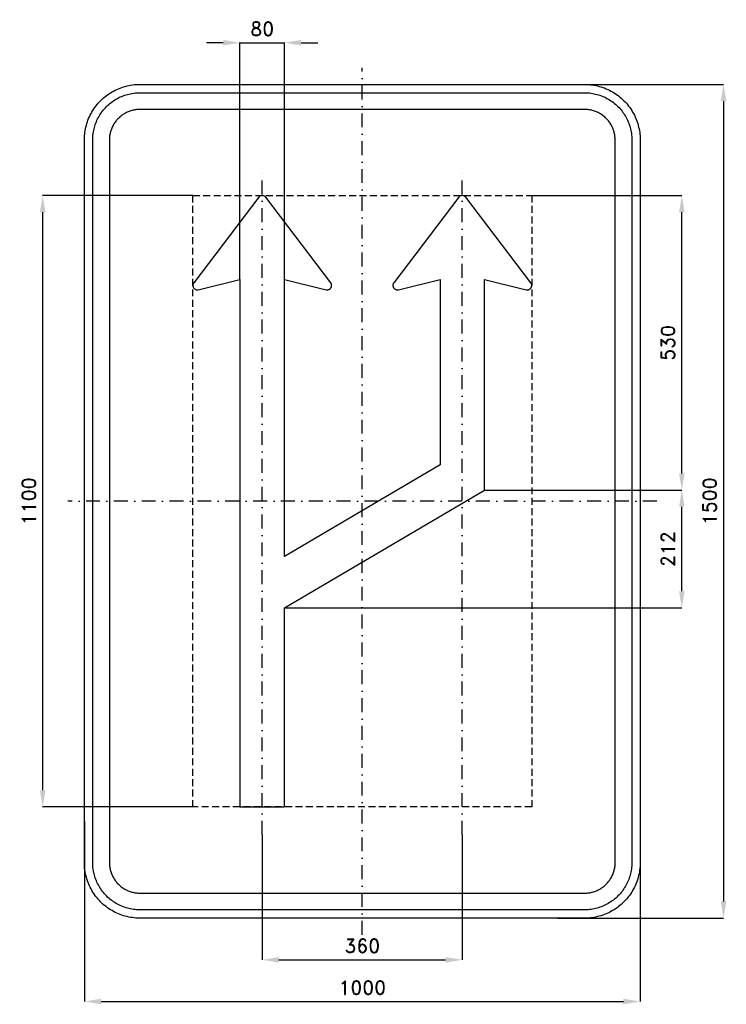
# Model space of a CAD drawing. Header units: millimetres. Extents: x -616 to 655, y -905 to 866.
import ezdxf

# ---------------------------------------------------------------- set-up
doc = ezdxf.new("R2010")
doc.units = ezdxf.units.MM
doc.header["$LTSCALE"] = 5
doc.linetypes.add('ČERCHOVANÁX2', pattern=[2, 1, -0.5, 0, -0.5])
doc.linetypes.add('ČÁRKOVANÁX2', pattern=[1.5, 1, -0.5])
doc.layers.add('Kóty', color=2, linetype='Continuous')
doc.layers.add('Značka', color=7, linetype='Continuous')
doc.styles.get("Standard").update_dxf_attribs({"font": 'romand.shx', "height": 25})
doc.dimstyles.get("Standard").update_dxf_attribs({"dimtxt": 25, "dimasz": 30, "dimexe": 0.18, "dimexo": 0.0625, "dimgap": 12.5, "dimtad": 1, "dimdec": 0, "dimzin": 0, "dimdsep": 46, "dimtxsty": 'Standard', "dimcen": 0.09, "dimadec": 0, "dimazin": 0, "dimtfac": 1, "dimtdec": 0, "dimtofl": 0, "dimtmove": 0, "dimatfit": 3, "dimfxl": 1, "dimtolj": 1, "dimtzin": 0, "dimarcsym": 0})

# ---------------------------------------------------------------- blocks, each defined once
blk = doc.blocks.new('*D0')
at = {"layer": 'Defpoints', "color": 0, "transparency": 16777216}
for p in [(-500, -576.2), (500, -596.8), (500, -900)]:
    blk.add_point(p, dxfattribs=at)
at = {"layer": 'Kóty', "color": 0, "lineweight": -2, "transparency": 16777216}
for p, q in [((-500, -576.2), (-500, -900.2)), ((500, -596.9), (500, -900.2)), ((-470, -900), (470, -900))]:
    blk.add_line(p, q, dxfattribs=at)
at = {"layer": 'Kóty', "color": 0, "transparency": 16777216}
for points in [[(-470, -895), (-470, -905), (-500, -900)], [(470, -895), (470, -905), (500, -900)]]:
    blk.add_solid(points, dxfattribs=at)
at = {"layer": 'Kóty', "color": 0, "transparency": 16777216, "insert": (0, -875), "char_height": 25, "attachment_point": 5}
blk.add_mtext('\\A1;1000', dxfattribs=at)
blk = doc.blocks.new('*D1')
at = {"layer": 'Defpoints', "color": 0, "transparency": 16777216}
for p in [(339.5, 750), (351.4, -750), (650, -750)]:
    blk.add_point(p, dxfattribs=at)
at = {"layer": 'Kóty', "color": 0, "lineweight": -2, "transparency": 16777216}
for p, q in [((339.6, 750), (650.2, 750)), ((650, 720), (650, -720)), ((351.5, -750), (650.2, -750))]:
    blk.add_line(p, q, dxfattribs=at)
at = {"layer": 'Kóty', "color": 0, "transparency": 16777216}
for points in [[(645, 720), (655, 720), (650, 750)], [(645, -720), (655, -720), (650, -750)]]:
    blk.add_solid(points, dxfattribs=at)
at = {"layer": 'Kóty', "color": 0, "transparency": 16777216, "insert": (625, 0), "char_height": 25, "attachment_point": 5, "rotation": 90}
blk.add_mtext('\\A1;1500', dxfattribs=at)
blk = doc.blocks.new('*D2')
at = {"layer": 'Defpoints', "color": 0, "transparency": 16777216}
for p in [(-180.015, -600.0625), (179.985, -600), (179.985, -825)]:
    blk.add_point(p, dxfattribs=at)
at = {"layer": 'Kóty', "color": 0, "lineweight": -2, "transparency": 16777216}
for p, q in [((-180.015, -600.125), (-180.015, -825.18)), ((179.985, -600.0625), (179.985, -825.18)), ((-150.015, -825), (149.985, -825))]:
    blk.add_line(p, q, dxfattribs=at)
at = {"layer": 'Kóty', "color": 0, "transparency": 16777216}
for points in [[(-150.015, -820), (-150.015, -830), (-180.015, -825)], [(149.985, -820), (149.985, -830), (179.985, -825)]]:
    blk.add_solid(points, dxfattribs=at)
at = {"layer": 'Kóty', "color": 0, "transparency": 16777216, "insert": (-0.015, -800), "char_height": 25, "attachment_point": 5}
blk.add_mtext('\\A1;360', dxfattribs=at)
blk = doc.blocks.new('*D3')
at = {"layer": 'Defpoints', "color": 0, "transparency": 16777216}
for p in [(-140.015, 825), (-220.015, 399.21), (-140.015, 399.21)]:
    blk.add_point(p, dxfattribs=at)
at = {"layer": 'Kóty', "color": 0, "lineweight": -2, "transparency": 16777216}
for p, q in [((-250.015, 825), (-280.015, 825)), ((-220.015, 399.2725), (-220.015, 825.18)), ((-140.015, 399.2725), (-140.015, 825.18)), ((-110.015, 825), (-80.015, 825))]:
    blk.add_line(p, q, dxfattribs=at)
at = {"layer": 'Kóty', "color": 0, "transparency": 16777216}
for points in [[(-250.015, 830), (-250.015, 820), (-220.015, 825)], [(-110.015, 830), (-110.015, 820), (-140.015, 825)]]:
    blk.add_solid(points, dxfattribs=at)
at = {"layer": 'Kóty', "color": 0, "transparency": 16777216, "insert": (-180.015, 850), "char_height": 25, "attachment_point": 5}
blk.add_mtext('\\A1;80', dxfattribs=at)
blk = doc.blocks.new('*D4')
at = {"layer": 'Defpoints', "color": 0, "transparency": 16777216}
for p in [(-575, 550), (-304.861, 550), (-304.861, -550)]:
    blk.add_point(p, dxfattribs=at)
at = {"layer": 'Kóty', "color": 0, "lineweight": -2, "transparency": 16777216}
for p, q in [((-304.9235, 550), (-575.18, 550)), ((-575, -520), (-575, 520)), ((-304.9235, -550), (-575.18, -550))]:
    blk.add_line(p, q, dxfattribs=at)
at = {"layer": 'Kóty', "color": 0, "transparency": 16777216}
for points in [[(-580, 520), (-570, 520), (-575, 550)], [(-580, -520), (-570, -520), (-575, -550)]]:
    blk.add_solid(points, dxfattribs=at)
at = {"layer": 'Kóty', "color": 0, "transparency": 16777216, "insert": (-600, 0), "char_height": 25, "attachment_point": 5, "rotation": 90}
blk.add_mtext('\\A1;1100', dxfattribs=at)
blk = doc.blocks.new('*D5')
at = {"layer": 'Defpoints', "color": 0, "transparency": 16777216}
for p in [(219.984, 20), (575, 20), (-140.015, -192)]:
    blk.add_point(p, dxfattribs=at)
at = {"layer": 'Kóty', "color": 0, "lineweight": -2, "transparency": 16777216}
for p, q in [((220.0465, 20), (575.18, 20)), ((575, -162), (575, -10)), ((-139.9525, -192), (575.18, -192))]:
    blk.add_line(p, q, dxfattribs=at)
at = {"layer": 'Kóty', "color": 0, "transparency": 16777216}
for points in [[(570, -10), (580, -10), (575, 20)], [(570, -162), (580, -162), (575, -192)]]:
    blk.add_solid(points, dxfattribs=at)
at = {"layer": 'Kóty', "color": 0, "transparency": 16777216, "insert": (550, -86), "char_height": 25, "attachment_point": 5, "rotation": 90}
blk.add_mtext('\\A1;212', dxfattribs=at)
blk = doc.blocks.new('*D6')
at = {"layer": 'Defpoints', "color": 0, "transparency": 16777216}
for p in [(304.861, 550), (575, 550), (220.0465, 20)]:
    blk.add_point(p, dxfattribs=at)
at = {"layer": 'Kóty', "color": 0, "lineweight": -2, "transparency": 16777216}
for p, q in [((304.9235, 550), (575.18, 550)), ((575, 50), (575, 520)), ((220.109, 20), (575.18, 20))]:
    blk.add_line(p, q, dxfattribs=at)
at = {"layer": 'Kóty', "color": 0, "transparency": 16777216}
for points in [[(570, 520), (580, 520), (575, 550)], [(570, 50), (580, 50), (575, 20)]]:
    blk.add_solid(points, dxfattribs=at)
at = {"layer": 'Kóty', "color": 0, "transparency": 16777216, "insert": (550, 285), "char_height": 25, "attachment_point": 5, "rotation": 90}
blk.add_mtext('\\A1;530', dxfattribs=at)

msp = doc.modelspace()

# ---------------------------------------------------------------- linework, layer by layer
at = {"layer": 'Kóty'}
msp.add_lwpolyline([(-220.015, 825), (-140.015, 825)], dxfattribs=at)
at = {"layer": 'Značka', "color": 6, "linetype": 'ČERCHOVANÁX2', "ltscale": 5}
for points in [[(0, -780), (0, 780)], [(-180.015, -600), (-180.015, 600)], [(179.985, -600), (179.985, 600)], [(530, 0), (-530, 0)]]:
    msp.add_lwpolyline(points, dxfattribs=at)
at = {"layer": 'Značka', "color": 5}
for points in [[(-400, -750), (-400.393, -749.99883), (-400.785, -749.99692, -0.0321801), (-413.6978, -749.09245, -0.0354432), (-426.3873, -746.45574, -0.0362667), (-438.6591, -742.3068, -0.0344205), (-450.2266, -736.4713, -0.0337216), (-461.0042, -729.2849, -0.0340847), (-470.7107, -720.7107, -0.0342086), (-479.2931, -711.0064, -0.0342292), (-486.4713, -700.2266, -0.0340441), (-492.2651, -688.6512, -0.0334121), (-496.45574, -676.3873, -0.0341269), (-499.13547, -663.6918, -0.0367447), (-499.99692, -650.785), (-499.99892, -650.393), (-500, -650), (-500, 650), (-499.99883, 650.39), (-499.99692, 650.79, -0.0321796), (-499.09245, 663.7, -0.0354411), (-496.45574, 676.39, -0.0362697), (-492.3068, 688.66, -0.0344172), (-486.4713, 700.23, -0.033719), (-479.2849, 711, -0.0340776), (-470.7107, 720.71, -0.0342077), (-461.0064, 729.29, -0.0342268), (-450.2266, 736.47, -0.0340514), (-438.6512, 742.27, -0.0334162), (-426.3873, 746.46, -0.0341286), (-413.6918, 749.14, -0.0367456), (-400.785, 750), (-400.393, 750), (-400, 750), (400, 750), (400.393, 750), (400.785, 750, -0.0321794), (413.698, 749.09, -0.0354509), (426.387, 746.46, -0.0362816), (438.659, 742.31, -0.0344246), (450.227, 736.47, -0.0337312), (461.004, 729.28, -0.034081), (470.711, 720.71, -0.0342138), (479.293, 711.01, -0.0342285), (486.471, 700.23, -0.0340344), (492.265, 688.65, -0.0334114), (496.46, 676.39, -0.0341223), (499.14, 663.69, -0.0367412), (500, 650.79), (500, 650.39), (500, 650), (500, -650), (500, -650.393), (500, -650.785, -0.0321792), (499.09, -663.6978, -0.0354418), (496.46, -676.3873, -0.0362638), (492.307, -688.6591, -0.0344153), (486.471, -700.2266, -0.0337192), (479.285, -711.0042, -0.034086), (470.711, -720.7107, -0.0342054), (461.006, -729.2931, -0.0342295), (450.227, -736.4713, -0.0340459), (438.651, -742.2651, -0.0334135), (426.387, -746.45574, -0.034127), (413.692, -749.13547, -0.036745), (400.785, -749.99692), (400.393, -749.99892), (400, -750), (-400, -750)], [(-400, -735), (-400.334, -734.999), (-400.668, -734.9974, -0.0321799), (-411.6431, -734.2286, -0.0354431), (-422.4292, -731.9874, -0.036267), (-432.8602, -728.4608, -0.0344205), (-442.6926, -723.5006, -0.0337214), (-451.8536, -717.3922, -0.0340847), (-460.1041, -710.1041, -0.0342085), (-467.3991, -701.8554, -0.0342292), (-473.5006, -692.6926, -0.0340447), (-478.4254, -682.8535, -0.0334123), (-481.9874, -672.4292, -0.0341271), (-484.2652, -661.638, -0.0367448), (-484.9974, -650.668), (-484.9991, -650.334), (-485, -650), (-485, 650), (-484.999, 650.33), (-484.9974, 650.67, -0.0321808), (-484.2286, 661.64, -0.0354437), (-481.9874, 672.43, -0.0362674), (-478.4608, 682.86, -0.034419), (-473.5006, 692.69, -0.0337112), (-467.3922, 701.85, -0.0340785), (-460.1041, 710.1, -0.034195), (-451.8554, 717.4, -0.0342194), (-442.6926, 723.5, -0.0340514), (-432.8535, 728.43, -0.0334085), (-422.4292, 731.99, -0.0341207), (-411.638, 734.27, -0.0367451), (-400.668, 735), (-400.334, 735), (-400, 735), (400, 735), (400.334, 735), (400.668, 735, -0.0321738), (411.643, 734.23, -0.0354396), (422.429, 731.99, -0.0362613), (432.86, 728.46, -0.0344296), (442.693, 723.5, -0.0337309), (451.854, 717.39, -0.0340802), (460.104, 710.1, -0.0342125), (467.399, 701.86, -0.03423), (473.501, 692.69, -0.0340367), (478.425, 682.85, -0.0334178), (481.987, 672.43, -0.0341274), (484.265, 661.64, -0.0367509), (484.997, 650.67), (484.999, 650.33), (485, 650), (485, -650), (484.999, -650.334), (484.997, -650.668, -0.0321847), (484.229, -661.6431, -0.0354498), (481.987, -672.4292, -0.0362714), (478.461, -682.8602, -0.0344187), (473.501, -692.6926, -0.0337149), (467.392, -701.8536, -0.0340831), (460.104, -710.1041, -0.0342094), (451.855, -717.3991, -0.0342308), (442.693, -723.5006, -0.0340424), (432.854, -728.4254, -0.0334111), (422.429, -731.9874, -0.0341271), (411.638, -734.2652, -0.0367448), (400.668, -734.9974), (400.334, -734.9991), (400, -735), (-400, -735)], [(-400, -705), (400, -705), (400.216, -704.9994), (400.432, -704.9983, 0.0321799), (407.534, -704.5008, 0.0354424), (414.513, -703.0507, 0.0362647), (421.263, -700.7687, 0.0344223), (427.625, -697.5592, 0.033717), (433.552, -693.6067, 0.034088), (438.891, -688.8909, 0.0342122), (443.611, -683.5535, 0.0342287), (447.559, -677.6246, 0.0340415), (450.746, -671.2582, 0.0334124), (453.051, -664.513, 0.0341249), (454.525, -657.5305, 0.0367432), (454.998, -650.432), (454.999, -650.216), (455, -650), (455, 650), (454.999, 650.22), (454.998, 650.43, 0.0321867), (454.501, 657.53, 0.0354421), (453.051, 664.51, 0.0362779), (450.769, 671.26, 0.0344207), (447.559, 677.62, 0.0337176), (443.607, 683.55, 0.0340785), (438.891, 688.89, 0.0341988), (433.554, 693.61, 0.0342361), (427.625, 697.56, 0.0340303), (421.258, 700.75, 0.033395), (414.513, 703.05, 0.0341092), (407.53, 704.52, 0.0367438), (400.432, 705), (400.216, 705), (400, 705), (-400, 705), (-400.216, 705), (-400.432, 705, 0.0321706), (-407.5338, 704.5, 0.0354292), (-414.513, 703.05, 0.036266), (-421.2625, 700.77, 0.0344312), (-427.6246, 697.56, 0.0337345), (-433.5523, 693.61, 0.034079), (-438.8909, 688.89, 0.0342245), (-443.6112, 683.55, 0.0342352), (-447.5592, 677.62, 0.0340405), (-450.7458, 671.26, 0.0334087), (-453.0507, 664.51, 0.034125), (-454.5245, 657.53, 0.0367448), (-454.9983, 650.43), (-454.9994, 650.22), (-455, 650), (-455, -650), (-454.9994, -650.216), (-454.9983, -650.432, 0.0321797), (-454.5008, -657.5338, 0.0354429), (-453.0507, -664.513, 0.0362669), (-450.7687, -671.2625, 0.0344214), (-447.5592, -677.6246, 0.0337215), (-443.6067, -683.5523, 0.0340845), (-438.8909, -688.8909, 0.0342083), (-433.5535, -693.6112, 0.0342301), (-427.6246, -697.5592, 0.0340439), (-421.2582, -700.7458, 0.0334124), (-414.513, -703.0507, 0.0341275), (-407.5305, -704.5245, 0.0367453), (-400.432, -704.9983), (-400.216, -704.9994), (-400, -705)], [(-140.015, -550), (-140.015, -192), (219.984, 20), (219.984, 399.21), (294.948, 380.66), (295.05, 380.64), (295.152, 380.61, 0.0339044), (296.185, 380.45, 0.0354292), (297.233, 380.43, 0.0358093), (298.274, 380.55, 0.0348351), (299.289, 380.8, 0.0342182), (300.265, 381.18, 0.0344816), (301.18, 381.69, 0.0344614), (302.025, 382.3, 0.034568), (302.777, 383.03, 0.0343455), (303.433, 383.85, 0.0344303), (303.972, 384.74, 0.0344631), (304.395, 385.7, 0.0344662), (304.683, 386.71, 0.0344342), (304.844, 387.74, 0.0344106), (304.861, 388.79, 0.0343862), (304.749, 389.83, 0.0343585), (304.495, 390.85, 0.0344767), (304.117, 391.82, 0.0352606), (303.609, 392.74), (303.482, 392.93), (303.349, 393.12), (303.292, 393.2), (303.235, 393.27), (186.349, 546.84), (186.285, 546.93), (186.22, 547.01, 0.0334655), (185.516, 547.78), (184.711, 548.45), (183.831, 549.02), (182.88, 549.46), (181.882, 549.77), (180.851, 549.95), (179.805, 550), (178.763, 549.91), (177.74, 549.68), (176.758, 549.32), (175.829, 548.84), (174.973, 548.24), (174.316, 547.65), (173.735, 546.99), (173.676, 546.92), (173.618, 546.84), (56.731, 393.27), (56.669, 393.19), (56.607, 393.1, 0.0321616), (56.05, 392.22, 0.0356816), (55.617, 391.26, 0.0365604), (55.305, 390.26, 0.0346272), (55.138, 389.23, 0.0339587), (55.098, 388.19, 0.034447), (55.201, 387.14, 0.0345505), (55.433, 386.12, 0.0344098), (55.802, 385.14, 0.0343214), (56.29, 384.22, 0.0344567), (56.9, 383.37, 0.0345486), (57.611, 382.6, 0.0345654), (58.42, 381.94), (59.306, 381.38), (60.26, 380.95), (61.259, 380.64), (62.292, 380.47), (63.339, 380.43), (64.38, 380.53), (64.607, 380.57), (64.833, 380.62), (64.926, 380.64), (65.019, 380.66), (139.984, 399.21), (139.984, 65.73), (-140.015, -99.159), (-140.015, 399.21), (-65.051, 380.66), (-64.949, 380.64), (-64.847, 380.61), (-63.814, 380.45), (-62.766, 380.43), (-61.725, 380.55), (-60.71, 380.8), (-59.734, 381.18), (-58.819, 381.69), (-57.974, 382.3), (-57.222, 383.03, 0.0343922), (-56.566, 383.85, 0.0343793), (-56.027, 384.74, 0.0344631), (-55.604, 385.7, 0.0344662), (-55.316, 386.71, 0.0344922), (-55.155, 387.74, 0.0344689), (-55.138, 388.79, 0.0343862), (-55.25, 389.83, 0.0343585), (-55.504, 390.85, 0.0344767), (-55.882, 391.82, 0.0352606), (-56.39, 392.74), (-56.517, 392.93), (-56.65, 393.12), (-56.707, 393.2), (-56.764, 393.27), (-173.65, 546.84), (-173.714, 546.93), (-173.779, 547.01), (-174.483, 547.78), (-175.288, 548.45), (-176.168, 549.02), (-177.119, 549.46), (-178.117, 549.77), (-179.148, 549.95), (-180.193, 550), (-181.236, 549.91), (-182.259, 549.68), (-183.241, 549.32), (-184.17, 548.84), (-185.026, 548.24), (-185.683, 547.65), (-186.264, 546.99), (-186.323, 546.92), (-186.381, 546.84), (-303.268, 393.27), (-303.33, 393.19), (-303.392, 393.1), (-303.948, 392.22, 0.0354762), (-304.381, 391.26, 0.0364197), (-304.693, 390.26, 0.0347907), (-304.861, 389.23, 0.0341036), (-304.901, 388.19, 0.0344249), (-304.798, 387.14, 0.0344937), (-304.566, 386.12, 0.0343552), (-304.197, 385.14), (-303.709, 384.22), (-303.099, 383.37), (-302.388, 382.6), (-301.579, 381.94), (-300.693, 381.38), (-299.739, 380.95), (-298.74, 380.64), (-297.707, 380.47), (-296.66, 380.43), (-295.619, 380.53), (-295.392, 380.57), (-295.166, 380.62), (-295.073, 380.64), (-294.98, 380.66), (-220.015, 399.21), (-220.015, -550), (-140.015, -550)]]:
    msp.add_lwpolyline(points, format="xyb", dxfattribs=at)
at = {"layer": 'Značka', "color": 6, "linetype": 'ČÁRKOVANÁX2', "ltscale": 2.5}
msp.add_lwpolyline([(-304.861, -550), (-304.861, 550), (304.861, 550), (304.861, -550), (-304.861, -550)], dxfattribs=at)

# ---------------------------------------------------------------- dimensions: what is measured, and where the dimension line sits
at = {"layer": 'Kóty'}
for base, p1, p2, picture, middle in [((-140.015, 825), (-220.015, 399.21), (-140.015, 399.21), '*D3', (-180.015, 850)), ((500, -900), (-500, -576.16922), (500, -596.79775), '*D0', (0, -875)), ((179.985, -825), (-180.015, -600.0625), (179.985, -600), '*D2', (-0.015, -800))]:
    dim = msp.add_linear_dim(base=base, p1=p1, p2=p2, dimstyle='Standard', dxfattribs=at)
    dim.commit()
    dim.dimension.update_dxf_attribs({"geometry": picture, "text_midpoint": middle})
for base, p1, p2, picture, middle in [((650, -750), (339.5288, 750), (351.41399, -750), '*D1', (625, 0)), ((-575, 550), (-304.861, -550), (-304.861, 550), '*D4', (-600, 0)), ((575, 550), (220.0465, 20), (304.861, 550), '*D6', (550, 285)), ((575, 20), (-140.015, -192), (219.984, 20), '*D5', (550, -86))]:
    dim = msp.add_linear_dim(base=base, p1=p1, p2=p2, angle=90, dimstyle='Standard', dxfattribs=at)
    dim.commit()
    dim.dimension.update_dxf_attribs({"geometry": picture, "text_midpoint": middle})

doc.saveas('drawing.dxf')
